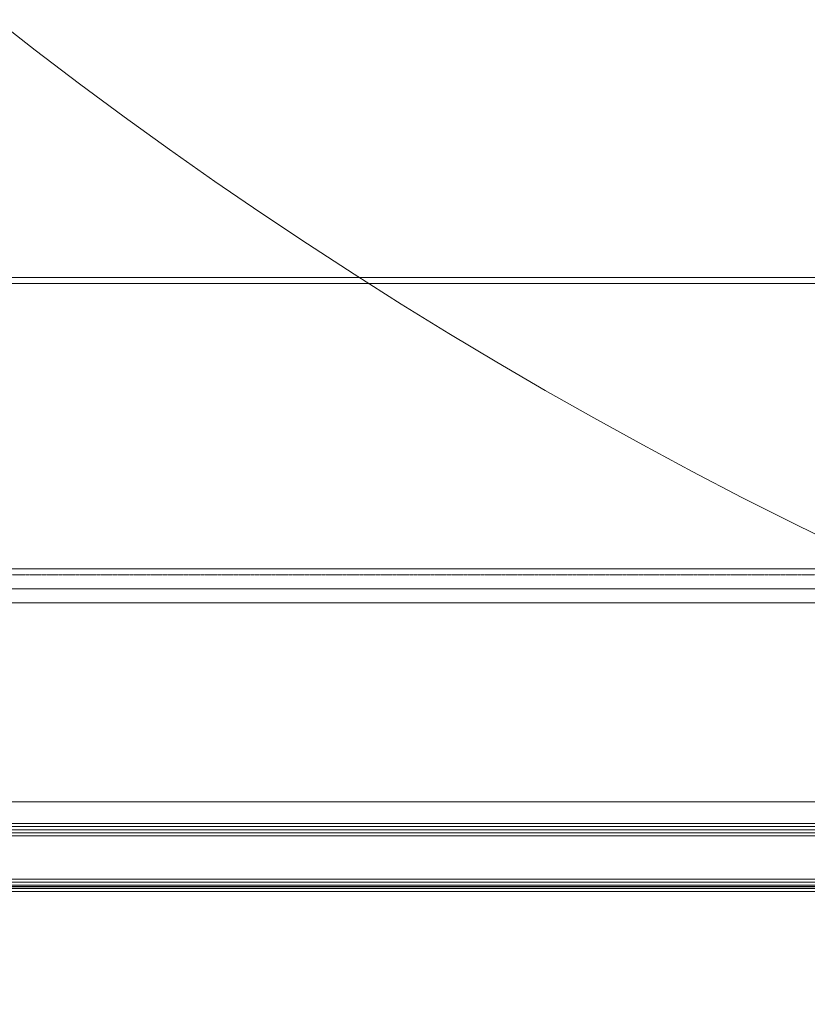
# Model space of a CAD drawing. Header units: millimetres. Extents: x -226731 to 126254, y -16359 to 60195.
# Tile 16 of 256: x -161129 to -160874, y 10462 to 10780. Entities that reach past the tile are written whole.
import ezdxf

# ---------------------------------------------------------------- set-up
doc = ezdxf.new("R2010")
doc.units = ezdxf.units.MM
doc.header["$LTSCALE"] = 0.1
doc.header["$MEASUREMENT"] = 0
doc.linetypes.add('HIDDEN', pattern=[0.375, 0.25, -0.125])
for name, color, linetype, lineweight in [('0_CCE_ FF_SIDE WALL SPRINKLER', 6, 'Continuous', 0), ('3_Hatch', 8, 'Continuous', 0), ('SPRINKLER COVERAGE AREA', 1, 'Continuous', 9)]:
    doc.layers.add(name, color=color, linetype=linetype, lineweight=lineweight)
doc.layers.add('AREA LINE', color=3, linetype='Continuous', plot=False)
doc.layers.add('FIRE FIGHTING SERVICES', color=5, linetype='Continuous')

# ---------------------------------------------------------------- blocks, each defined once
blk = doc.blocks.new('*U431')
at = {"layer": '3_Hatch', "color": 8}
for p, q in [((29.99, 199.78), (1009.98, 199.78)), ((28.4, 105.47), (1009.98, 105.47)), ((30.03, 98.97), (1009.98, 98.97)), ((29.51, 94.41), (1009.98, 94.41)), ((29.56, 30.01), (1009.98, 30.01)), ((1009.98, 23, 0), (7.48, 23)), ((1009.98, 22, 0), (7.48, 22)), ((1009.98, 21, 0), (7.48, 21)), ((1009.98, 20, 0), (7.48, 20)), ((1009.98, 19, 0), (7.48, 19)), ((1009.98, 5, 0), (7.48, 5)), ((1009.98, 4, 0), (7.48, 4)), ((1009.98, 3, 0), (7.48, 3)), ((1009.98, 2, 0), (7.48, 2)), ((1009.98, 1, 0), (7.48, 1))]:
    blk.add_line(p, q, dxfattribs=at)
at = {"layer": '3_Hatch', "color": 8, "linetype": 'HIDDEN', "ltscale": 5}
blk.add_line((29.99, 197.78), (1009.98, 197.78), dxfattribs=at)
at = {"layer": '3_Hatch', "color": 8, "linetype": 'HIDDEN'}
blk.add_line((30.03, 103.48), (1009.98, 103.48), dxfattribs=at)
blk = doc.blocks.new('A$C2AD535C3')
at = {"layer": 'SPRINKLER COVERAGE AREA', "color": 1}
blk.add_circle((0, 0), 2500, dxfattribs=at)
blk = doc.blocks.new('G$C3584CA52')
at = {"layer": '0_CCE_ FF_SIDE WALL SPRINKLER', "color": 240, "xscale": -0.6, "yscale": 0.6, "zscale": 0.6}
for p in [(548.83, -9259), (2806.02, -9259)]:
    blk.add_blockref('A$C2AD535C3', p, dxfattribs=at)

msp = doc.modelspace()

# ---------------------------------------------------------------- linework, layer by layer
at = {"layer": 'AREA LINE', "color": 8}
msp.add_lwpolyline([(-164851.16, 10499.63), (-155388.73, 10499.63), (-155388.73, 11199.63), (-154208.69, 11199.63), (-154208.69, 10499.63), (-152367.94, 10499.63)], dxfattribs=at)

# ---------------------------------------------------------------- block references
at = {"layer": '3_Hatch', "color": 8, "xscale": -1}
msp.add_blockref('*U431', (-160358.68, 10497.02), dxfattribs=at)
at = {"layer": 'FIRE FIGHTING SERVICES'}
msp.add_blockref('G$C3584CA52', (-163018.33, 21220.5), dxfattribs=at)

doc.saveas('drawing.dxf')
